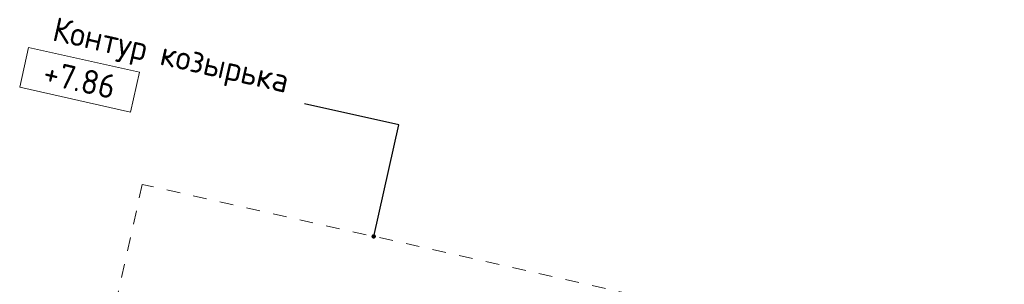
# Model space of a CAD drawing. Header units: millimetres. Extents: x -7218511 to -6645009, y 6003432 to 6221853.
# Tile 134 of 147: x -7176855 to -7166658, y 6151852 to 6154592. Entities that reach past the tile are written whole.
import ezdxf

# ---------------------------------------------------------------- set-up
doc = ezdxf.new("R2010")
doc.units = ezdxf.units.MM
doc.header["$MEASUREMENT"] = 0
doc.linetypes.add('короткая штриховая', pattern=[282.222222, 141.111111, -141.111111])
for name, color, linetype, lineweight in [('2D - Общий_Ном._пера__1', 7, 'Continuous', 0), ('АР-вертикальная связь - Лифт.АР_Ном._пера__120', 7, 'Continuous', 0), ('АР-Отметки высот_новые.АР_Ном._пера__120', 7, 'Continuous', 0)]:
    doc.layers.add(name, color=color, linetype=linetype, lineweight=lineweight)
doc.styles.add('РЎР“Р•РќР•Р\xa0Р\x98Р\xa0_РЎРўР\x98Р›Р¬_1', font='GOST_Common.ttf')
doc.dimstyles.new('СГЕНЕРИР_СТИЛЬ__18', dxfattribs={"dimtxt": 0.18, "dimasz": 91.2, "dimexe": 0.18, "dimexo": 0.0625, "dimgap": 0, "dimtad": 0, "dimtih": 1, "dimtoh": 1, "dimdec": 4, "dimzin": 0, "dimdsep": 46, "dimcen": 0.09, "dimadec": 0, "dimazin": 0, "dimtfac": 1, "dimtdec": 4, "dimtmove": 0, "dimatfit": 3, "dimldrblk": 'ARROWHEAD_11', "dimfxl": 1, "dimtolj": 1, "dimtzin": 0, "dimarcsym": 0})

# ---------------------------------------------------------------- blocks, each defined once
blk = doc.blocks.new('ARROWHEAD_11')
at = {"color": 0, "linetype": 'Continuous', "lineweight": 0}
blk.add_line((0, 0), (-1, 0), dxfattribs=at)
at = {"color": 0, "linetype": 'Continuous', "lineweight": 0, "const_width": 0.25, "flags": 128}
blk.add_lwpolyline([(-0.125, 0, 1), (0.125, 0, 1)], format="xyb", close=True, dxfattribs=at)

msp = doc.modelspace()

# ---------------------------------------------------------------- linework, layer by layer
at = {"layer": 'АР-вертикальная связь - Лифт.АР_Ном._пера__120', "color": 7, "linetype": 'короткая штриховая', "lineweight": 0}
msp.add_lwpolyline([(-7166971.7, 6149485.8), (-7166658.3, 6150881.3), (-7175585, 6152886.2), (-7175891.9, 6151520)], dxfattribs=at)
at = {"layer": 'АР-Отметки высот_новые.АР_Ном._пера__120', "color": 7, "linetype": 'Continuous', "lineweight": 0, "flags": 128}
msp.add_lwpolyline([(-7176762, 6154305.9), (-7175614.2, 6154048.1), (-7175707, 6153634.9), (-7176854.8, 6153892.6)], close=True, dxfattribs=at)

# ---------------------------------------------------------------- texts
at = {"layer": '2D - Общий_Ном._пера__1', "color": 7, "linetype": 'Continuous', "lineweight": 0, "insert": (-7175327.9, 6154039.2), "char_height": 250, "attachment_point": 8, "rotation": 347.34, "style": 'РЎР“Р•РќР•Р\xa0Р\x98Р\xa0_РЎРўР\x98Р›Р¬_1'}
msp.add_mtext('\\A1;{\\pqc;\\fGOST Common|b0|i0|c204|p0;\\W1.000000;Контур \\fGOST Common|b0|i0|c204|p0;\\W1.000000;козырька}', dxfattribs=at)
at = {"layer": 'АР-Отметки высот_новые.АР_Ном._пера__120', "color": 7, "linetype": 'Continuous', "lineweight": 0, "insert": (-7176234.2, 6153971.9), "char_height": 250, "attachment_point": 5, "rotation": 347.34172, "style": 'РЎР“Р•РќР•Р\xa0Р\x98Р\xa0_РЎРўР\x98Р›Р¬_1'}
msp.add_mtext('\\A1;{\\pqc;\\fGOST Common|b0|i0|c204|p0;\\W1.000000;+\\fGOST Common|b0|i0|c204|p0;\\W1.000000;7\\fGOST Common|b0|i0|c204|p0;\\W1.000000;.\\fGOST Common|b0|i0|c204|p0;\\W1.000000;86}', dxfattribs=at)

# ---------------------------------------------------------------- leaders
at = {"layer": '2D - Общий_Ном._пера__1', "color": 7, "linetype": 'Continuous', "lineweight": 0, "annotation_type": 0, "has_hookline": 1, "hookline_direction": 1, "text_width": 2598.1, "horizontal_direction": (0.975688, -0.219165, 0)}
msp.add_leader([(-7173188.9, 6152348), (-7172929.5, 6153502.8), (-7173905.2, 6153721.9)], dimstyle='СГЕНЕРИР_СТИЛЬ__18', dxfattribs=at)

doc.saveas('drawing.dxf')
